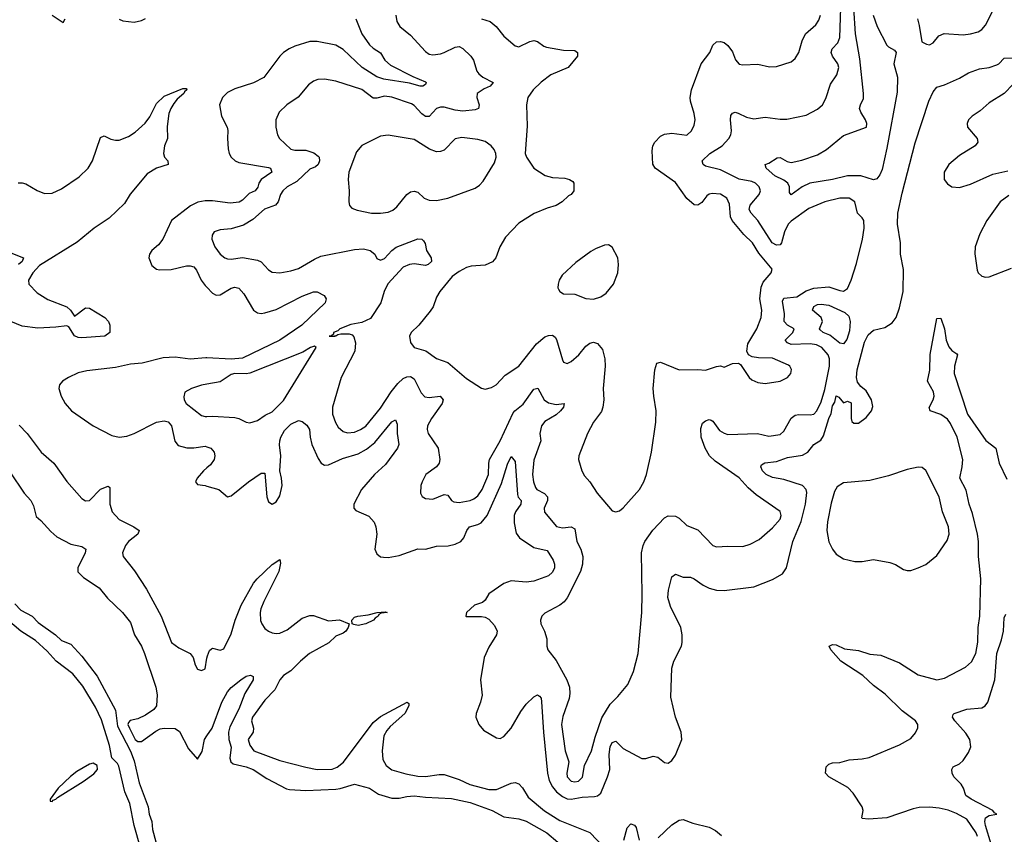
# Model space of a CAD drawing. Header units: inches. Extents: x 1694797 to 1849917, y 907313 to 1017959.
# Tile 94 of 256: x 1718997 to 1724271, y 962682 to 967046. Entities that reach past the tile are written whole.
import ezdxf

# ---------------------------------------------------------------- set-up
doc = ezdxf.new("R2010")
doc.units = ezdxf.units.IN
doc.header["$MEASUREMENT"] = 0
doc.layers.add('B7916', color=7, linetype='Continuous')
doc.layers.add('B7926', color=7, linetype='Continuous')

msp = doc.modelspace()

# ---------------------------------------------------------------- linework, layer by layer
at = {"layer": 'B7916', "color": 5}
for points, elevation in [([(1719171.1, 967071.1), (1719230, 967031.8), (1719241.2, 967050)], 620), ([(1719530, 967048.5), (1719550, 967040.4), (1719610, 967033), (1719650, 967042), (1719670, 967053)], 620), ([(1718987.7, 966172.3), (1719010, 966172.8), (1719030, 966166.8), (1719090, 966130.7), (1719130, 966115.1), (1719170, 966116.8), (1719220, 966140), (1719315.9, 966204.1), (1719363.2, 966250), (1719385.9, 966290), (1719430, 966414.8), (1719450, 966423.1), (1719485.2, 966405.2), (1719510, 966400.7), (1719530, 966401.6), (1719578.9, 966421.1), (1719615.8, 966444.2), (1719668.5, 966491.5), (1719694.6, 966525.4), (1719730, 966597.2), (1719770, 966636), (1719870, 966678), (1719890, 966678), (1719892, 966670), (1719879.8, 966660.2), (1719876.5, 966650), (1719840.4, 966619.6), (1719823.1, 966596.9), (1719805.7, 966570), (1719796.5, 966543.5), (1719786.4, 966473.6), (1719788.2, 966410), (1719773, 966370), (1719767.2, 966330), (1719773.2, 966310), (1719790.2, 966290), (1719792.7, 966270), (1719730, 966250.9), (1719680.1, 966219.9), (1719588.9, 966111.1), (1719558.4, 966061.6), (1719476.4, 965983.6), (1719396.2, 965930), (1719304.9, 965855.1), (1719103, 965730), (1719067.8, 965690), (1719044.6, 965650), (1719046, 965630), (1719090, 965582.3), (1719147.5, 965547.5), (1719250, 965508), (1719268.7, 965490), (1719290, 965457.7), (1719350, 965501.7), (1719370, 965499.9), (1719452.1, 965450), (1719472.9, 965430), (1719480.4, 965410), (1719479.1, 965370), (1719453.4, 965350), (1719330, 965342.4), (1719310, 965344.2), (1719290, 965352.5), (1719259.9, 965399.9), (1719250, 965406.4), (1719190, 965398.5), (1719093.6, 965393.6), (1719010, 965404.7), (1718950, 965428.7)], 580), ([(1720000, 966076.3), (1719990, 966076.2), (1719951.2, 966068.8), (1719911.8, 966048.2), (1719810.1, 965969.9), (1719763.8, 965870), (1719739.6, 965840.4), (1719703.7, 965810), (1719691.8, 965790), (1719688.8, 965770), (1719705.3, 965730), (1719730, 965710.3), (1719745.7, 965705.7), (1719807.7, 965707.7), (1719890, 965726.8), (1719910, 965727.7), (1719930, 965721.4), (1719944.7, 965704.7), (1719969.6, 965650), (1719990, 965623), (1720000, 965612.4)], 620), ([(1718950, 965797.7), (1719016.5, 965770), (1719010.1, 965750), (1718990, 965735.1)], 560), ([(1720000, 965234), (1719994.3, 965234.3), (1719910, 965227.5), (1719830, 965237.4), (1719765, 965235), (1719653.5, 965206.5), (1719590, 965200.5), (1719510, 965183), (1719355.9, 965164.1), (1719310, 965153.6), (1719258, 965130), (1719226, 965110), (1719210.4, 965090), (1719206.5, 965070), (1719219.2, 965030), (1719240.2, 964990), (1719274.3, 964950), (1719389.6, 964869.6), (1719490, 964819.3), (1719530, 964809.4), (1719570, 964815.5), (1719610, 964829.5), (1719730, 964890.7), (1719770, 964897.7), (1719791.5, 964891.5), (1719810.5, 964870.5), (1719828.1, 964788.1), (1719845.4, 964765.4), (1719892.5, 964752.5), (1719930, 964752.4), (1719990, 964760.6), (1720000, 964757.2)], 620), ([(1720000, 965094), (1719971, 965089), (1719917.3, 965070), (1719880.7, 965050), (1719875.2, 965024.8), (1719877, 965010), (1719887.6, 964990), (1719970, 964925.5), (1719990, 964919.7), (1720000, 964920.5)], 640), ([(1718994.5, 964874.5), (1719037.6, 964830), (1719111.3, 964730), (1719178.9, 964670), (1719250, 964572.3), (1719330, 964481.3), (1719350, 964468.9), (1719370, 964470.3), (1719430, 964530.8), (1719470, 964547.6), (1719479.3, 964539.3), (1719478.9, 964450), (1719492.5, 964410), (1719530, 964368.1), (1719608.9, 964330), (1719636.5, 964310), (1719629.2, 964290), (1719579.2, 964250), (1719562.9, 964230), (1719548.2, 964190), (1719551.3, 964170), (1719612.6, 964092.6), (1719675.7, 963995.7), (1719754.5, 963850), (1719810, 963710.3), (1719850, 963681.3), (1719910.4, 963650), (1719925.3, 963630), (1719936.4, 963590), (1719950, 963566), (1719970, 963560.4), (1719990, 963568.5), (1720000, 963625.6)], 580), ([(1718944.6, 964624.6), (1719020.4, 964510), (1719055.8, 964470), (1719070, 964441), (1719084.2, 964384.2), (1719110, 964363), (1719163.5, 964303.5), (1719196.3, 964276.3), (1719270, 964235.8), (1719330, 964223.8), (1719350.4, 964210.4), (1719348, 964190), (1719308.8, 964110), (1719308.1, 964088.1), (1719337.8, 964057.8), (1719421.8, 964001.8), (1719467.9, 963947.9), (1719547.7, 963870), (1719590, 963816), (1719611.8, 963750), (1719650.1, 963690.1), (1719666, 963650), (1719725.7, 963470), (1719733.4, 963430), (1719730.3, 963370), (1719715.6, 963350), (1719670, 963319.4), (1719630, 963299.8), (1719589.1, 963290.9), (1719579.3, 963280.7), (1719576.1, 963270), (1719584.1, 963250), (1719616.1, 963190), (1719630, 963178.8), (1719650, 963179.1), (1719725.3, 963234.7), (1719750, 963247), (1719770.8, 963250.8), (1719829, 963249), (1719852.7, 963232.7), (1719900.6, 963140.6), (1719950, 963084), (1719974.5, 963125.5), (1719986.6, 963190), (1720000, 963209.3)], 560), ([(1720000, 964645.3), (1719981.7, 964630), (1719947.7, 964590), (1719938.8, 964570), (1719950, 964556), (1719989.5, 964550.5), (1720000, 964547.6)], 620), ([(1718970, 963916.9), (1719002.2, 963882.2), (1719063.5, 963850), (1719096.4, 963816.4), (1719188.4, 963750), (1719221, 963721), (1719270, 963700.6), (1719330, 963637), (1719411, 963530), (1719510, 963347.9), (1719521.3, 963261.3), (1719590, 963127.7), (1719610, 963074.9), (1719637.4, 962957.4), (1719684.7, 962830), (1719690.5, 962790), (1719704.4, 962750), (1719708.2, 962708.2), (1719763, 962503)], 540), ([(1719643.4, 962610), (1719609.6, 962729.6), (1719586.2, 962846.2), (1719560.5, 962910), (1719527.2, 963047.2), (1719520.6, 963060.6), (1719490, 963091.2), (1719477.5, 963157.5), (1719435.4, 963295.4), (1719402.7, 963362.7), (1719335.5, 963475.5), (1719282.1, 963542.1), (1719191.5, 963610), (1719143.2, 963663.2), (1719081, 963721), (1719003.4, 963770), (1718907.5, 963850)], 540)]:
    msp.add_lwpolyline(points, dxfattribs=dict(at, elevation=elevation))
at = {"layer": 'B7916', "color": 5, "elevation": 560}
msp.add_lwpolyline([(1719390, 963063.4), (1719370, 963057.9), (1719302.2, 963017.8), (1719268.6, 962991.4), (1719202.3, 962930), (1719159.5, 962870), (1719160.3, 962860.3), (1719170, 962857.6), (1719175.3, 962864.7), (1719190, 962869.4), (1719200.1, 962879.9), (1719335.9, 962964.1), (1719394.4, 963005.6), (1719413.6, 963030), (1719411.3, 963051.3)], close=True, dxfattribs=at)
at = {"layer": 'B7926', "color": 5}
for points, elevation in [([(1721011.7, 967070), (1721016.9, 967036.9), (1721032.4, 967010), (1721090, 966964), (1721170, 966874.9), (1721190, 966861.3), (1721210, 966857.6), (1721250, 966863.8), (1721270.5, 966869.5), (1721330, 966899.7), (1721350, 966901.8), (1721370, 966891.7), (1721412.8, 966850), (1721427.9, 966830), (1721446, 966770), (1721455.8, 966755.8), (1721477.7, 966737.7), (1721532.2, 966710), (1721517.1, 966690), (1721484.2, 966675.8), (1721447.2, 966650), (1721446.3, 966630), (1721458.3, 966590), (1721454.9, 966570), (1721436.8, 966563.2), (1721370, 966556.5), (1721330, 966561.1), (1721270, 966576.9), (1721250, 966577.2), (1721230, 966569.8), (1721190, 966526.8), (1721170, 966527.4), (1721150, 966542.2), (1721110, 966586.5), (1721095.4, 966595.4), (1720990, 966630.5), (1720950, 966636.9), (1720910, 966625.4), (1720890, 966625.6), (1720830, 966672.8), (1720690, 966716.9), (1720630, 966728.3), (1720594.4, 966725.6), (1720570, 966716.9), (1720543.7, 966696.3), (1720489.2, 966630.8), (1720428, 966590), (1720386, 966550), (1720368.5, 966510), (1720368.7, 966470), (1720377, 966430), (1720388.4, 966410), (1720450, 966353.1), (1720470, 966347.9), (1720530, 966347.8), (1720572.7, 966332.7), (1720595.7, 966315.7), (1720601.2, 966310), (1720603.5, 966290), (1720595.6, 966270), (1720581.3, 966258.7), (1720550, 966245.9), (1720481, 966179), (1720430.3, 966150), (1720405.5, 966130), (1720393.2, 966110), (1720381.4, 966070), (1720367.8, 966052.2), (1720308.9, 966031.1), (1720245, 965975), (1720195.3, 965944.7), (1720130, 965925.1), (1720070, 965919.7), (1720038.8, 965910), (1720028.5, 965891.5), (1720026, 965870), (1720042.4, 965830), (1720070.6, 965790), (1720094.8, 965770), (1720110, 965764.2), (1720130, 965763.6), (1720190, 965771.6), (1720270, 965757.7), (1720290, 965748.7), (1720330, 965706.4), (1720350, 965693.7), (1720390, 965689.1), (1720450, 965700.2), (1720490, 965713), (1720576, 965764), (1720610, 965779.2), (1720790, 965814.7), (1720837.8, 965817.8), (1720874.8, 965810), (1720899.1, 965790), (1720910, 965766.8), (1720930, 965758), (1720950, 965767.2), (1720989.6, 965810), (1721012.9, 965827.1), (1721130, 965872.7), (1721150, 965870.3), (1721160.6, 965860.6), (1721167.8, 965847.8), (1721176.1, 965810), (1721200.4, 965770), (1721203.1, 965750), (1721185.2, 965734.8), (1721170.7, 965729.2), (1721110, 965738.1), (1721085.4, 965734.6), (1721050, 965720.5), (1720968.6, 965631.4), (1720949.7, 965590), (1720931.1, 965528.9), (1720875, 965445), (1720830, 965424), (1720770, 965413.7), (1720711.3, 965390), (1720700.7, 965379.3), (1720678, 965370), (1720678, 965362), (1720667.3, 965352.7), (1720654, 965350), (1720686, 965350), (1720686, 965354), (1720690, 965352), (1720700.1, 965359.9), (1720717, 965363), (1720762.4, 965362.4), (1720777, 965357), (1720786.9, 965346.9), (1720795.3, 965315.3), (1720792.3, 965270), (1720719.2, 965130), (1720671.8, 964970), (1720672.7, 964932.7), (1720687.8, 964887.8), (1720702.5, 964862.5), (1720730, 964839.6), (1720752.4, 964832.4), (1720790, 964836.3), (1720822.6, 964850), (1720850, 964869.4), (1720930, 964964.6), (1720986.9, 965053.1), (1721022.6, 965097.4), (1721050, 965124.1), (1721070, 965132.9), (1721090, 965134), (1721110, 965122.8), (1721146.6, 965046.6), (1721166.2, 965026.2), (1721190, 965021.7), (1721248.8, 965028.8), (1721265.7, 965010), (1721259.6, 964990), (1721202.7, 964910), (1721181.2, 964870), (1721179.6, 964850), (1721185.2, 964830), (1721238.3, 964750), (1721247.6, 964690), (1721243.7, 964670), (1721230.2, 964649.8), (1721172.7, 964610), (1721152, 964570), (1721145.3, 964550), (1721144.4, 964510), (1721152.3, 964492.3), (1721170, 964480.5), (1721210, 964478), (1721270, 964502), (1721290, 964498), (1721310.2, 964470.2), (1721322.4, 964462.4), (1721350, 964459.6), (1721410, 964470.2), (1721430, 964479.2), (1721450, 964495.9), (1721473.7, 964530), (1721507.1, 964610), (1721509.2, 964670), (1721514, 964690), (1721570.4, 964790), (1721640.4, 964939.6), (1721648.8, 964951.2), (1721693.7, 964986.3), (1721750, 965067.4), (1721771.8, 965071.8), (1721806.8, 965010), (1721830, 964992.9), (1721870, 964984.1), (1721913.4, 964990), (1721910.2, 964970), (1721894, 964950), (1721870, 964929.9), (1721810, 964893.8), (1721791.8, 964870), (1721783, 964830), (1721787.8, 964790), (1721750, 964686.6), (1721742.8, 964610), (1721748.2, 964570), (1721760.3, 964540.3), (1721767.6, 964530), (1721807, 964507), (1721824.2, 964490), (1721823.9, 964470), (1721806, 964430), (1721807.3, 964407.3), (1721871.8, 964331.8), (1721904.6, 964324.6), (1721950, 964329.2), (1721970, 964317.6), (1721980.2, 964250), (1722002.2, 964210), (1722012.8, 964170), (1722011.5, 964130), (1722000.8, 964090), (1721930, 963949.5), (1721912.4, 963927.6), (1721890.3, 963909.7), (1721810, 963866.6), (1721793.4, 963850), (1721786, 963830), (1721788.5, 963810), (1721807.4, 963770), (1721819.5, 963730), (1721820.7, 963690), (1721826, 963670), (1721870, 963613.4), (1721927.2, 963510), (1721942, 963470), (1721944.2, 963435.8), (1721940.3, 963410), (1721906.4, 963313.6), (1721899.5, 963270), (1721919.4, 963130), (1721938.5, 963070), (1721927.8, 963010), (1721928.6, 962990), (1721950, 962966), (1721970, 962962.2), (1721990, 962967), (1722011.1, 962988.9), (1722021.7, 963050), (1722059.8, 963130), (1722078.5, 963201.5), (1722114.1, 963305.9), (1722160.3, 963379.7), (1722200.6, 963419.4), (1722254.7, 963485.3), (1722285.3, 963554.7), (1722308.9, 963650), (1722328.9, 963870), (1722331.5, 963968.5), (1722327.1, 964190), (1722335.9, 964230), (1722345.3, 964250), (1722388.7, 964311.3), (1722450, 964378), (1722470, 964387.4), (1722510, 964386), (1722530, 964375.8), (1722570, 964335.8), (1722630, 964313.7), (1722710, 964228.4), (1722730, 964221.3), (1722790, 964225.7), (1722870, 964223.6), (1722910, 964235.6), (1722958.3, 964261.7), (1723030, 964323.6), (1723069.7, 964370), (1723075.8, 964390), (1723070, 964411.6), (1722941, 964501), (1722898.4, 964538.4), (1722850, 964591.6), (1722721.7, 964681.7), (1722691.9, 964710), (1722668.8, 964750), (1722647.5, 964810), (1722644.6, 964855.4), (1722654.9, 964885.1), (1722670, 964897.6), (1722690, 964904.4), (1722700.3, 964900.3), (1722710, 964895.5), (1722745.5, 964845.5), (1722770, 964830.2), (1722790, 964824.5), (1722948.8, 964828.8), (1723010, 964814.4), (1723070, 964824), (1723090, 964841.3), (1723129.4, 964910.6), (1723150, 964927.6), (1723170, 964931.8), (1723230, 964928.4), (1723250, 964933.6), (1723266.4, 964950), (1723290, 964998.2), (1723310, 965065.5), (1723334.6, 965190), (1723333.7, 965230), (1723327.9, 965250), (1723293.8, 965290), (1723264.6, 965304.6), (1723230, 965310.3), (1723130, 965306.4), (1723110, 965314.5), (1723097.4, 965330), (1723137.2, 965370), (1723144.8, 965390), (1723109.8, 965410), (1723091.9, 965430), (1723094, 965470), (1723082.3, 965537.7), (1723090, 965553.7), (1723158.9, 965561.1), (1723210, 965593.2), (1723250, 965607.5), (1723330, 965614.4), (1723390, 965594.8), (1723410, 965592.6), (1723430, 965606.7), (1723450, 965650.2), (1723479.6, 965740.4), (1723510.9, 965870.9), (1723520.6, 965930), (1723517.7, 965970), (1723510, 965984.5), (1723484.5, 966010), (1723469.8, 966069.8), (1723439, 966090), (1723390, 966090.7), (1723310, 966070.7), (1723224.5, 966035.5), (1723130, 965966.8), (1723113.2, 965950), (1723092.6, 965910), (1723078.1, 965850), (1723070, 965839.9), (1723050, 965837.3), (1723028.2, 965850), (1722949.9, 965970), (1722914.5, 966010), (1722904.8, 966030), (1722910, 966052.8), (1722958, 966110), (1722964.2, 966130), (1722957.2, 966150), (1722938.7, 966170), (1722919.3, 966179.3), (1722850, 966192.2), (1722750, 966242.1), (1722670, 966262.2), (1722657.4, 966270), (1722653.1, 966290), (1722694, 966330), (1722760.4, 966370), (1722795.1, 966410), (1722806.2, 966430), (1722809.8, 966450), (1722803.7, 966510), (1722806.8, 966533.2), (1722815.5, 966544.5), (1722830, 966550.3), (1722846.1, 966546.1), (1722890, 966524.5), (1722930, 966514.3), (1722990, 966524), (1723070, 966512.9), (1723105.9, 966514.1), (1723210, 966534.6), (1723270, 966567), (1723297.6, 966590), (1723315.6, 966624.4), (1723339.8, 966700.2), (1723374, 966750), (1723384.7, 966790), (1723379.8, 966810), (1723351.3, 966850), (1723342.9, 966870), (1723347.9, 966890), (1723378.5, 966921.5), (1723389.4, 966950), (1723394.6, 967110)], 640), ([(1723567.8, 967070), (1723590, 967010.3), (1723642.4, 966910), (1723650, 966900.2), (1723682.3, 966882.3), (1723691, 966870), (1723679.8, 966810), (1723697.9, 966737.9), (1723697, 966657), (1723642.4, 966357.6), (1723616.7, 966243.3), (1723604.9, 966215.1), (1723587.3, 966192.7), (1723570, 966188.1), (1723502.7, 966210), (1723430, 966210.3), (1723350, 966189.2), (1723229.1, 966170.9), (1723188.9, 966151.1), (1723130, 966108.2), (1723121, 966121), (1723119.5, 966150), (1723111.4, 966170), (1723090, 966186), (1723041.1, 966210), (1722995.1, 966250), (1722989.4, 966270), (1723010, 966276.9), (1723053.7, 966306.3), (1723070, 966307.7), (1723107.2, 966287.2), (1723130, 966281.6), (1723186.9, 966293.1), (1723270, 966322), (1723318.4, 966350), (1723410, 966425.2), (1723532.8, 966470), (1723534.8, 966490), (1723528, 966510), (1723502.7, 966550), (1723496, 966570), (1723500.3, 966590), (1723516.3, 966623.7), (1723517.3, 966650), (1723496.1, 966836), (1723473.9, 966970), (1723464.3, 967110)], 620), ([(1720798, 967050), (1720829, 966970), (1720870, 966912.1), (1720890, 966893.5), (1720928.9, 966868.9), (1720953.5, 966830), (1720982.4, 966802.4), (1721102.4, 966742.4), (1721170, 966714), (1721174.6, 966710), (1721170, 966699.3), (1721156, 966690), (1721142, 966690), (1721085.2, 966705.2), (1720947.9, 966727.9), (1720910, 966740.2), (1720831.8, 966790), (1720730, 966886.6), (1720690, 966910.4), (1720590, 966929.9), (1720550.1, 966929.9), (1720470, 966904.6), (1720439.5, 966890), (1720409.1, 966870), (1720390.2, 966850), (1720303.6, 966736.5), (1720250, 966708.2), (1720150, 966675.7), (1720110, 966656.5), (1720082.4, 966630), (1720067.7, 966590), (1720078.2, 966530), (1720108.1, 966470), (1720112.4, 966452.4), (1720109.4, 966410), (1720114, 966354), (1720119.1, 966330), (1720130.3, 966310), (1720150.3, 966290), (1720170, 966280.9), (1720330, 966254.8), (1720339.5, 966250), (1720347.6, 966230), (1720290.1, 966189.9), (1720277.1, 966170), (1720271.8, 966148.2), (1720257.2, 966130), (1720225.7, 966114.3), (1720190, 966079.3), (1720171.5, 966068.5), (1720123.4, 966063.4), (1720030, 966076.4), (1720000, 966076.3)], 620), ([(1721470, 967051), (1721516.7, 967036.7), (1721548.8, 967010), (1721590, 966957.6), (1721650, 966905.7), (1721670, 966900.3), (1721730, 966929.1), (1721750, 966933.8), (1721770, 966929), (1721804.6, 966904.6), (1721819.4, 966899.4), (1721910, 966883.2), (1721970, 966880.8), (1721985.3, 966870), (1721984.6, 966850), (1721934.3, 966790), (1721841.1, 966750), (1721790, 966710.9), (1721748, 966670), (1721719.1, 966630), (1721710.6, 966589.4), (1721715.2, 966475.2), (1721704.9, 966330), (1721710.8, 966310), (1721751, 966250), (1721811.9, 966211.9), (1721850, 966200.4), (1721917.1, 966197.1), (1721942, 966190), (1721958.8, 966178.8), (1721964.7, 966170), (1721964.7, 966130), (1721951, 966110), (1721937.3, 966102.7), (1721902.8, 966070), (1721870.8, 966050), (1721822.9, 966037.1), (1721752.6, 966007.4), (1721670, 965955.6), (1721599.6, 965880.4), (1721567.9, 965830), (1721546.3, 965770), (1721530, 965748.5), (1721490, 965730.9), (1721415.1, 965724.9), (1721390, 965718.7), (1721350, 965697.3), (1721314, 965670), (1721247.2, 965590), (1721230, 965559.3), (1721211.3, 965508.7), (1721195.6, 965484.4), (1721134.9, 965410), (1721093.4, 965370), (1721084.9, 965350), (1721090, 965316), (1721110.3, 965290.3), (1721172, 965272), (1721230, 965231.8), (1721290, 965208.9), (1721390, 965124.4), (1721470, 965072), (1721490, 965066.7), (1721524.6, 965075.4), (1721549.8, 965090.2), (1721597.9, 965142.1), (1721670, 965190.2), (1721764.5, 965310), (1721810, 965346.4), (1721830, 965354.4), (1721850, 965356), (1721865.5, 965345.5), (1721872.8, 965332.8), (1721903.5, 965223.5), (1721910, 965210.6), (1721930, 965204.4), (1721950, 965215.3), (1721991.1, 965250), (1722030, 965296.5), (1722050, 965312.9), (1722070, 965318.3), (1722090.9, 965310.9), (1722118.7, 965278.7), (1722131.7, 965230), (1722132.7, 965190), (1722121.8, 965070), (1722125.5, 965010), (1722120.2, 964970), (1722112.4, 964947.6), (1722070.3, 964890), (1722038.9, 964830), (1721991.8, 964710), (1721990.3, 964690), (1722008.2, 964630), (1722022.6, 964602.6), (1722050.3, 964570), (1722090.4, 964510), (1722170, 964415.5), (1722190, 964410.4), (1722210, 964414.4), (1722230, 964431.8), (1722317.4, 964530), (1722340.3, 964570), (1722354, 964610), (1722381.4, 964730), (1722404.8, 964890), (1722406.2, 964950), (1722392.7, 965030), (1722390.7, 965070), (1722398.3, 965170), (1722410, 965206.8), (1722430, 965210.5), (1722530, 965170.4), (1722630, 965172.4), (1722670, 965168), (1722730, 965187.3), (1722750, 965191), (1722770, 965184.7), (1722815.5, 965204.5), (1722846.8, 965206.8), (1722858, 965198), (1722904, 965130), (1722917.6, 965117.6), (1722950, 965103.1), (1722990, 965096.5), (1723070.8, 965109.2), (1723109.4, 965130), (1723127, 965150), (1723131.4, 965171.4), (1723122.7, 965190), (1723114.6, 965194.6), (1723030, 965232.8), (1722954.7, 965234.7), (1722920.1, 965240.1), (1722901.2, 965250), (1722891.6, 965270), (1722896.3, 965310), (1722944.7, 965390), (1722968.3, 965450), (1722971.9, 965490), (1722961, 965550), (1722967.7, 965612.3), (1722979.8, 965640.2), (1723022, 965690), (1723027.3, 965710), (1722955.8, 965795.8), (1722922, 965850), (1722875.7, 965895.7), (1722813.3, 965970), (1722804.1, 965990), (1722798.6, 966058.6), (1722784.7, 966090), (1722750, 966110.8), (1722705.2, 966114.8), (1722690, 966111.1), (1722678, 966102), (1722650, 966066.6), (1722630, 966052.4), (1722610, 966053.5), (1722570, 966088.5), (1722510, 966173.3), (1722400.5, 966250), (1722387.7, 966272.3), (1722384, 966344), (1722388.5, 966370), (1722399.7, 966390), (1722430, 966422), (1722450, 966433.4), (1722490, 966438.9), (1722570, 966426.7), (1722595.1, 966450), (1722610, 966481), (1722615.4, 966510), (1722610, 966544), (1722589.8, 966610), (1722588, 966630), (1722595.4, 966670), (1722646.8, 966810), (1722693.7, 966870), (1722710, 966910.5), (1722730, 966928.4), (1722751, 966930), (1722770, 966923.7), (1722790, 966908.4), (1722814.7, 966874.7), (1722830.3, 966830.3), (1722850, 966808.2), (1722870, 966803.8), (1722950, 966808.4), (1723013.7, 966793.7), (1723050, 966794.6), (1723130, 966821.1), (1723150, 966837.6), (1723169.8, 966870), (1723188, 966932), (1723205.1, 966970), (1723260.6, 967019.4), (1723277.2, 967042.8), (1723286.8, 967070)], 660), ([(1723806, 967050), (1723815.6, 967015.6), (1723828.4, 966928.4), (1723854.4, 966914.4), (1723870, 966910.8), (1723890, 966922), (1723920.4, 966959.6), (1723948.2, 966971.8), (1724050, 966965.7), (1724090, 966970.3), (1724130, 966981.5), (1724150, 966992.9), (1724170, 967016.5), (1724208, 967090)], 640), ([(1720000, 964547.6), (1720062.8, 964530), (1720110.6, 964490.6), (1720130, 964494.4), (1720221.6, 964570), (1720290, 964616.3), (1720310, 964616), (1720320.3, 964490), (1720330, 964462.8), (1720350, 964450.5), (1720370, 964463.1), (1720390, 964494.9), (1720401.9, 964550), (1720399.6, 964590), (1720390.6, 964630), (1720396.4, 964710), (1720388.8, 964768.8), (1720390.6, 964790), (1720395.8, 964810), (1720414.7, 964845.3), (1720450, 964878.4), (1720490, 964899.1), (1720510, 964894), (1720534, 964874), (1720549.5, 964850), (1720552.5, 964810), (1720562.2, 964770), (1720595.5, 964695.5), (1720611.8, 964670), (1720630, 964660.2), (1720650, 964660.5), (1720725.6, 964694.4), (1720810, 964720.7), (1720855.1, 964744.9), (1720899.2, 964780.8), (1720990, 964892.2), (1721010, 964901.6), (1721019.1, 964879.1), (1721019, 964830), (1721027.2, 964770), (1721020.7, 964750), (1720956.6, 964663.4), (1720896.6, 964610), (1720828.4, 964530), (1720785.8, 964450), (1720786, 964430), (1720797.6, 964417.6), (1720866.6, 964386.6), (1720895, 964355), (1720904.9, 964330), (1720910.2, 964290), (1720898.9, 964210), (1720910, 964184.4), (1720929.3, 964169.3), (1720946.1, 964166.1), (1720970, 964164.7), (1721030, 964175.2), (1721130, 964212), (1721170, 964209.2), (1721230, 964226.4), (1721292.4, 964227.6), (1721330, 964236.2), (1721358.9, 964250), (1721376.4, 964270), (1721391.8, 964310), (1721405.7, 964330), (1721450, 964341.7), (1721468.8, 964351.2), (1721500.4, 964390), (1721578.2, 964561.8), (1721610, 964665.3), (1721630, 964706), (1721650, 964679.3), (1721663.3, 964503.3), (1721667.6, 964487.6), (1721682.7, 964470), (1721681.6, 964450), (1721653.1, 964410), (1721645.3, 964390), (1721644.9, 964350), (1721656, 964296), (1721674.7, 964270), (1721750, 964218.3), (1721821.8, 964201.8), (1721855, 964150), (1721862.2, 964130), (1721861.2, 964110), (1721850, 964086.2), (1721830, 964066.6), (1721750, 964038.7), (1721710, 964033.2), (1721630, 964039.2), (1721590, 964025.7), (1721510.3, 963970), (1721490, 963935.6), (1721476.5, 963923.5), (1721433.4, 963910), (1721390.6, 963870), (1721386, 963850), (1721388.7, 963848.7), (1721470, 963848.4), (1721490, 963844.9), (1721510, 963834.3), (1721540.5, 963800.5), (1721554, 963770), (1721551.5, 963750), (1721510, 963685.1), (1721485.4, 963630), (1721465.3, 963510), (1721473.1, 963426.9), (1721465.8, 963390), (1721441.3, 963330), (1721439.3, 963310), (1721456.4, 963270), (1721480.6, 963240.6), (1721550, 963198.3), (1721570, 963196.1), (1721590, 963206), (1721630, 963250.2), (1721680.8, 963339.2), (1721710, 963379.3), (1721750, 963418), (1721770, 963428.8), (1721781.5, 963421.5), (1721790, 963410.6), (1721792.5, 963392.5), (1721802.5, 963230), (1721824.7, 963010), (1721832.9, 962970), (1721850, 962937), (1721872.5, 962910), (1721904.1, 962884.1), (1721930, 962872.6), (1721950.1, 962870.1), (1722010, 962880.7), (1722075.5, 962884.5), (1722091.7, 962888.3), (1722110, 962902.7), (1722145.9, 962990), (1722157.2, 963030), (1722154.5, 963110), (1722159.3, 963150), (1722170, 963173.6), (1722190, 963181.3), (1722230, 963142.2), (1722330, 963088.5), (1722350, 963088.4), (1722390, 963101.2), (1722415.8, 963095.8), (1722450, 963066), (1722470, 963062.7), (1722490, 963076.5), (1722510, 963106.7), (1722543.8, 963190), (1722540.2, 963230), (1722508.9, 963310), (1722484.2, 963415.8), (1722490, 963572), (1722500.7, 963610), (1722542, 963690), (1722545.1, 963710), (1722545.1, 963750), (1722537.6, 963790), (1722483.2, 963903.2), (1722468.7, 963950), (1722472.1, 963990), (1722490, 964060.7), (1722510, 964076.5), (1722550, 964060.3), (1722590, 964059.6), (1722610, 964051.3), (1722657.1, 964017.1), (1722690, 964001.5), (1722730, 963990.1), (1722770, 963987.8), (1722930, 964008.5), (1723030, 964047.7), (1723083.1, 964076.9), (1723103.4, 964110), (1723137.7, 964250), (1723181.9, 964358.1), (1723206, 964450), (1723212.8, 964512.8), (1723209.2, 964530), (1723190.3, 964550.3), (1723090, 964582.8), (1723030, 964594), (1722996, 964610), (1722975.6, 964630), (1722966.2, 964650), (1722970, 964660.7), (1722987.7, 964672.3), (1723050, 964679.1), (1723110, 964700.1), (1723190, 964713.5), (1723218.4, 964730), (1723249.7, 964770), (1723287.2, 964792.8), (1723303, 964817), (1723330, 964910.4), (1723342.9, 964937.1), (1723350, 964977.3), (1723363.5, 964996.5), (1723370, 965031.3), (1723384.7, 965024.7), (1723410, 964994), (1723430, 965002), (1723450, 964994), (1723450.3, 964910.3), (1723454, 964894), (1723463.9, 964883.9), (1723490, 964884), (1723530, 964914.9), (1723559.3, 964950), (1723566.2, 964973.8), (1723559.9, 965010), (1723530, 965058.2), (1723501.7, 965081.7), (1723484.4, 965104.4), (1723478.5, 965130), (1723482, 965170), (1723522, 965318), (1723542, 965358), (1723570, 965383.2), (1723630, 965396.5), (1723670, 965421.7), (1723692.4, 965450), (1723710, 965502), (1723728.5, 965590), (1723731.4, 965708.6), (1723715.1, 965790), (1723714.9, 965850), (1723697.8, 965950), (1723699.8, 966010), (1723722.8, 966117.2), (1723793.3, 966386.7), (1723866.5, 966610), (1723890, 966659.7), (1723910, 966685.2), (1723950, 966696.9), (1724030, 966733.4), (1724078.2, 966761.8), (1724137.4, 966782.6), (1724190, 966790.1), (1724230, 966804.6), (1724241.2, 966810), (1724270, 966840.3), (1724330, 966841.5)], 620), ([(1724318.9, 966701.1), (1724269.7, 966650), (1724190, 966599.9), (1724141.3, 966558.7), (1724098, 966530), (1724079.6, 966510), (1724071.4, 966490), (1724074, 966470), (1724124.9, 966410), (1724128.9, 966390), (1724115.3, 966370), (1724030, 966318.4), (1723974.2, 966270), (1723949.5, 966230), (1723948.7, 966190), (1723966.2, 966166.2), (1723990, 966150.2), (1724030, 966146.7), (1724090, 966164.7), (1724210, 966217.9), (1724290, 966236.6)], 620), ([(1724295.1, 966104.9), (1724249.3, 966070), (1724177.4, 965970), (1724140.5, 965899.5), (1724115, 965830), (1724112.1, 965792.1), (1724124.7, 965704.7), (1724130.4, 965690), (1724150, 965672.2), (1724170, 965666.3), (1724190, 965667.9), (1724310, 965714.2)], 620), ([(1720000, 965612.4), (1720030, 965580.7), (1720050, 965571.1), (1720070, 965572), (1720130, 965607.8), (1720150, 965613.1), (1720170, 965608.6), (1720198.2, 965578.2), (1720250, 965490.5), (1720270, 965475.3), (1720290, 965471.7), (1720310, 965474.9), (1720370, 965493.4), (1720510, 965564.8), (1720570, 965588.7), (1720590, 965588.4), (1720628.1, 965568.1), (1720639, 965550), (1720633.4, 965530), (1720507.4, 965410), (1720390.6, 965329.4), (1720190, 965232.6), (1720130, 965226.9), (1720000, 965234)], 620), ([(1724126.7, 962670), (1724119.5, 962690), (1724070, 962763.4), (1724014.3, 962794.3), (1723970.6, 962810.6), (1723922.5, 962822.5), (1723870, 962828), (1723815.3, 962824.7), (1723782.2, 962817.8), (1723641, 962770), (1723543.8, 962763.8), (1723510, 962766), (1723507, 962770), (1723514.5, 962810), (1723509.6, 962830), (1723461.7, 962901.7), (1723432.5, 962932.5), (1723330, 962989.7), (1723312.3, 963010), (1723316.6, 963043.4), (1723330, 963058), (1723350, 963064.4), (1723390, 963067.4), (1723439.2, 963080.8), (1723510, 963085.5), (1723547, 963093), (1723710, 963160.9), (1723770, 963196), (1723794.4, 963225.6), (1723807.8, 963252.2), (1723808, 963270), (1723794.3, 963290), (1723723.8, 963343.8), (1723632.1, 963432.1), (1723570, 963479.5), (1723513.6, 963533.6), (1723395.1, 963610), (1723342, 963670), (1723332.3, 963690), (1723350, 963699.5), (1723370, 963696.9), (1723415.5, 963675.5), (1723490, 963666.6), (1723550, 963647.7), (1723610, 963642.2), (1723710, 963601.2), (1723810, 963536.8), (1723910, 963510.2), (1723950, 963518.4), (1724063.4, 963576.6), (1724094.6, 963605.4), (1724117.5, 963650), (1724128.7, 963711.3), (1724131.5, 963790), (1724138.9, 963850), (1724144.7, 964050), (1724132.4, 964170), (1724131.8, 964250), (1724126.5, 964290), (1724101.2, 964401.2), (1724082.8, 964450), (1724065.9, 964525.9), (1724033, 964590), (1724045.7, 964650), (1724048.2, 964690), (1724017.4, 964810), (1723983.1, 964883.1), (1723966, 964906), (1723930, 964930.4), (1723874, 964950), (1723867.7, 964967.7), (1723889.9, 965010), (1723895, 965030), (1723892.2, 965052.2), (1723859.7, 965110), (1723871.7, 965168.3), (1723873.3, 965253.3), (1723910, 965444.7), (1723930, 965446.8), (1723950, 965390.7), (1723958.5, 965330), (1723973.4, 965293.4), (1723990, 965273.6), (1724016.8, 965256.8), (1724019.6, 965250), (1724003.8, 965190), (1724002, 965150), (1724073.6, 964933.6), (1724171.5, 964791.5), (1724225.4, 964750), (1724242.4, 964670), (1724285, 964585)], 580), ([(1720000, 964920.5), (1720030, 964922.9), (1720150, 964914.3), (1720170.8, 964910), (1720210, 964890.4), (1720230, 964886.7), (1720270, 964898.3), (1720311.8, 964928.3), (1720350, 964946), (1720410, 965005.2), (1720585.2, 965290), (1720576.3, 965296.3), (1720554.8, 965290), (1720514.2, 965265.8), (1720230, 965153.2), (1720210, 965149.1), (1720150, 965150.4), (1720130, 965145.4), (1720070, 965106.1), (1720000, 965094)], 640), ([(1720000, 964757.2), (1720021.3, 964750), (1720037.7, 964730), (1720041.3, 964710), (1720038, 964690), (1720018.9, 964661.1), (1720000, 964645.3)], 620), ([(1720000, 963625.6), (1720002.1, 963637.9), (1720014.1, 963665.9), (1720024.4, 963675.6), (1720030, 963678.5), (1720070, 963668.1), (1720090, 963675.6), (1720130, 963756), (1720151.4, 963830), (1720182.4, 963910), (1720250, 964026.7), (1720268.4, 964050), (1720350, 964126.8), (1720390, 964153.4), (1720394.4, 964134.4), (1720384.5, 964090), (1720304, 963930), (1720288.8, 963890), (1720285, 963870), (1720287.4, 963827.4), (1720292.9, 963810), (1720310, 963784.7), (1720329.6, 963769.6), (1720350, 963761.2), (1720370, 963757), (1720390, 963759.8), (1720430, 963776.6), (1720510, 963839.2), (1720550, 963853.6), (1720570, 963854.7), (1720650, 963826.5), (1720710, 963831.3), (1720762, 963810), (1720757.1, 963790), (1720744.1, 963770), (1720730, 963759.1), (1720690, 963743), (1720652.5, 963707.5), (1720549.3, 963650.7), (1720500.7, 963610), (1720450, 963558.6), (1720410, 963532.6), (1720390.8, 963510), (1720364.2, 963455.8), (1720310, 963399.8), (1720244.1, 963310), (1720238.1, 963290), (1720248.6, 963250), (1720248.1, 963230), (1720221.3, 963190), (1720230, 963159.3), (1720250.4, 963130), (1720390, 963077.5), (1720530, 963041.5), (1720590.3, 963029.7), (1720670, 963030.7), (1720697.6, 963042.4), (1720731.2, 963068.8), (1720890, 963280.4), (1720930, 963312.6), (1721072, 963390), (1721082, 963382), (1721081.8, 963370), (1721060.5, 963330), (1720980.8, 963259.2), (1720962.6, 963237.4), (1720948, 963210), (1720938.4, 963130), (1720942.4, 963082.4), (1720958.9, 963050), (1720990, 963027.5), (1721065.5, 963005.5), (1721130, 962992.6), (1721170, 962991.6), (1721243.1, 963003.1), (1721270, 963002.5), (1721350, 962975.4), (1721408.6, 962948.6), (1721510, 962921.5), (1721550, 962921.3), (1721630, 962956.2), (1721650, 962959.3), (1721670, 962953.2), (1721690, 962930.2), (1721720.2, 962880.2), (1721807.5, 962807.5), (1721890, 962756.5), (1722050, 962690.9), (1722128.4, 962610)], 580), ([(1724199.7, 962630), (1724170.7, 962730), (1724167, 962750), (1724170.8, 962770), (1724190, 962782.8), (1724230.8, 962790), (1724217.8, 962797.8), (1724209.7, 962810), (1724092.4, 962870), (1724064.7, 962890), (1724052.6, 962930), (1724040.5, 962950), (1724001.1, 962990), (1723991.1, 963010), (1723989.6, 963030), (1723997.2, 963042.8), (1724030, 963059.5), (1724050, 963077.6), (1724079.8, 963120.2), (1724090.9, 963150), (1724086.2, 963190), (1724064, 963224), (1724005.1, 963290), (1723992.7, 963310), (1723996.5, 963323.5), (1724002, 963330), (1724070, 963353.1), (1724150, 963360.2), (1724169.1, 963370.9), (1724181.8, 963390), (1724220.7, 963510), (1724231.1, 963650), (1724255.8, 963724.2), (1724265.6, 963770), (1724270, 963842), (1724279, 963861)], 560), ([(1720000, 963209.3), (1720028.2, 963250), (1720079.8, 963390), (1720110, 963446), (1720130, 963469.1), (1720181.3, 963510), (1720210, 963529.1), (1720233.9, 963533.9), (1720248.2, 963528.2), (1720246.7, 963510), (1720203.2, 963436.8), (1720170, 963352.1), (1720123, 963257), (1720115.5, 963230), (1720116.9, 963190), (1720128.8, 963148.8), (1720122.2, 963090), (1720128.2, 963070), (1720140.3, 963060.3), (1720210, 963044.1), (1720246.5, 963030), (1720320.9, 962980.9), (1720425.8, 962925.8), (1720441.6, 962921.6), (1720530, 962917.2), (1720690, 962923.5), (1720713.4, 962926.6), (1720790.3, 962950.3), (1720870, 962928.4), (1720917.9, 962897.9), (1720990, 962876.3), (1721030, 962875.6), (1721070, 962885.4), (1721110, 962887.9), (1721170, 962880.5), (1721310, 962873.3), (1721410, 962851.6), (1721527.7, 962810), (1721590, 962774.9), (1721670, 962764.4), (1721710, 962752.6), (1721820.2, 962690), (1721879.8, 962639.8)], 560), ([(1722233.3, 962650), (1722250, 962717), (1722270, 962737.2), (1722290, 962731.3), (1722298.4, 962718.4), (1722315.5, 962650)], 580), ([(1722416.8, 962663.2), (1722490, 962732.5), (1722530, 962757.6), (1722550, 962761.7), (1722602.4, 962742.4), (1722690, 962720.8), (1722723.1, 962703.1), (1722756.4, 962676.4)], 580)]:
    msp.add_lwpolyline(points, dxfattribs=dict(at, elevation=elevation))
for points, elevation in [([(1720970, 966428.3), (1720930, 966422.4), (1720830, 966372), (1720801.5, 966338.5), (1720759.5, 966230), (1720755.8, 966190), (1720762.4, 966130), (1720759.1, 966070), (1720762.8, 966050), (1720776.3, 966036.3), (1720805.3, 966025.3), (1720882, 966010), (1720930, 966009.2), (1720970, 966014.7), (1720994.6, 966025.4), (1721016.1, 966043.9), (1721069.8, 966110), (1721090, 966124), (1721110, 966127.4), (1721130, 966121.3), (1721163.8, 966090), (1721190, 966078.9), (1721230, 966077.7), (1721290, 966090.2), (1721436.3, 966143.7), (1721460.1, 966159.9), (1721478.5, 966181.5), (1721540.1, 966279.9), (1721549.6, 966310.4), (1721548, 966330), (1721538.9, 966350), (1721523, 966370), (1721490, 966393.1), (1721450, 966404.4), (1721364.9, 966415.1), (1721330, 966408.2), (1721270, 966347.7), (1721250, 966339.8), (1721230, 966338.9), (1721192.3, 966352.3), (1721110, 966404.2)], 660), ([(1722150, 965840.5), (1722130, 965838.7), (1722081.5, 965818.5), (1722055.8, 965804.2), (1721975.4, 965744.6), (1721902.6, 965677.4), (1721886.8, 965650), (1721881, 965630), (1721878.8, 965610), (1721882.5, 965602.5), (1721890.8, 965590), (1721910, 965578), (1721970, 965575.3), (1722030, 965552.2), (1722070, 965548.9), (1722110, 965562), (1722138.4, 965581.6), (1722177, 965630), (1722200.7, 965690), (1722205.1, 965734.9), (1722200.5, 965770), (1722170, 965827)], 680), ([(1723410, 965309.7), (1723390, 965312.6), (1723335.7, 965355.7), (1723301, 965370), (1723284.5, 965384.5), (1723281, 965390), (1723296.4, 965430), (1723289.2, 965450), (1723242.5, 965490), (1723250.9, 965510), (1723270, 965520.1), (1723290, 965522.1), (1723330, 965516.1), (1723416.6, 965476.6), (1723438.3, 965458.3), (1723445.5, 965430), (1723441.2, 965378.8), (1723427.8, 965332.2)], 620), ([(1723809.7, 964649.7), (1723750, 964637), (1723650, 964602.7), (1723550, 964577.7), (1723410, 964564.7), (1723375.9, 964544.1), (1723360.9, 964519.1), (1723343.5, 964456.5), (1723324.4, 964355.6), (1723320.6, 964310), (1723330, 964248.4), (1723350, 964208.7), (1723370, 964182), (1723410, 964157.4), (1723470, 964143.1), (1723510, 964142.8), (1723570, 964153.7), (1723657.3, 964137.3), (1723687.5, 964127.5), (1723730, 964100.3), (1723750, 964094.6), (1723770, 964095.6), (1723810, 964108.9), (1723850, 964127.2), (1723910, 964176.5), (1723964.2, 964255.8), (1723975.8, 964290), (1723971.5, 964330), (1723939.4, 964410), (1723921.3, 964490), (1723850, 964631.5), (1723830, 964647.1)], 620), ([(1720810, 963801.2), (1720786.3, 963806.3), (1720777, 963810), (1720775.6, 963830), (1720790, 963844.4), (1720808.5, 963851.5), (1720862.8, 963857.2), (1720911.1, 963871.1), (1720953.8, 963873.8), (1720964.7, 963870), (1720933.3, 963866.7), (1720920.2, 963859.8), (1720917.4, 963850), (1720900, 963840), (1720892.6, 963830), (1720850, 963809.9)], 580)]:
    msp.add_lwpolyline(points, close=True, dxfattribs=dict(at, elevation=elevation))

doc.saveas('drawing.dxf')
